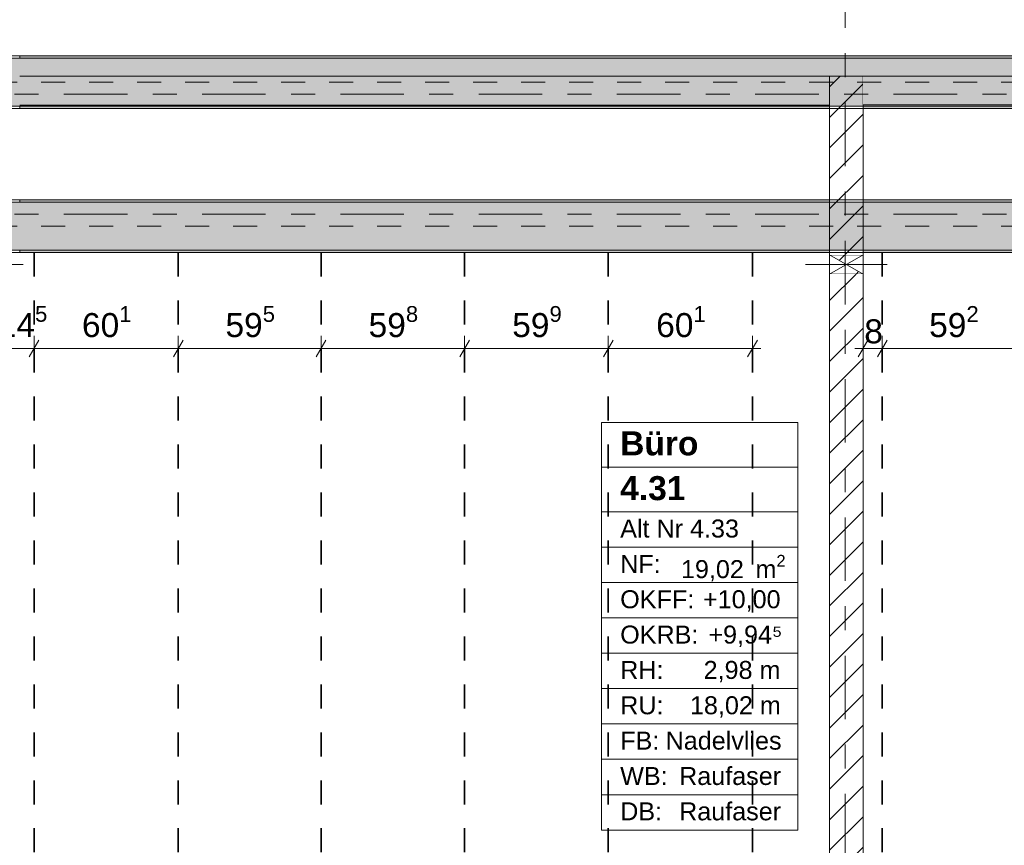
# Model space of a CAD drawing. Header units: metres. Extents: x -3.6 to 84.5, y -11 to 16.8.
# Tile 185 of 229: x 54.7 to 58.8, y 2.7 to 6.2. Entities that reach past the tile are written whole.
import ezdxf

# ---------------------------------------------------------------- set-up
doc = ezdxf.new("R2010")
doc.units = ezdxf.units.M
doc.header["$MEASUREMENT"] = 0
for name, pattern in [('Achse', [0.2, 0.1, -0.05, 0, -0.05]), ('Strichlinie doppelt', [0.546806, 0.264583, -0.105833, 0.070556, -0.105833]), ('Wipeout_Contour', [1, 0, -1])]:
    doc.linetypes.add(name, pattern=pattern)
for name, color, linetype in [('155 - Bemaßung_ Beschriftung.Ausbau - Deckenelemente', 7, 'Continuous'), ('401 - Zone.Raum_ Raumbegrenzung_ Whg.', 7, 'Continuous'), ('451 - Universal.Achsen Raster', 7, 'Continuous'), ('605 - Struktur.Wand Innen', 7, 'Continuous'), ('608 - Struktur.Träger', 7, 'Continuous'), ('Abbruch_605 - Struktur.Wand Innen', 7, 'Continuous'), ('Neubau_605 - Struktur.Wand Innen', 7, 'Continuous')]:
    doc.layers.add(name, color=color, linetype=linetype)
doc.styles.add('ERSTELLTER_STIL_1', font='txt')
doc.styles.add('ERSTELLTER_STIL_2', font='txt')
doc.linetypes.add('Abbruch 1', pattern='A,0,[1,2022.0244.A_L5A-PL04.10_iA_Deckenelemente 3.OG1.Shx,S=0.001984,R=0,X=0,Y=0],-0.25,0', length=0.25)
doc.dimstyles.new('ERSTELLTER_STIL__1', dxfattribs={"dimtxt": 0.1, "dimasz": 0.0532, "dimexe": 0.18, "dimexo": 0.0625, "dimgap": 0, "dimtad": 1, "dimtih": 1, "dimtoh": 1, "dimzin": 0, "dimdsep": 46, "dimtxsty": 'ERSTELLTER_STIL_2', "dimblk": 'ARROWHEAD_2', "dimblk1": 'ARROWHEAD_2', "dimblk2": 'ARROWHEAD_2', "dimcen": 0.09, "dimse1": 1, "dimse2": 1, "dimclrd": 7, "dimclre": 7, "dimclrt": 7, "dimazin": 0, "dimtfac": 1, "dimtdec": 4, "dimtmove": 0, "dimatfit": 3, "dimfxl": 1, "dimtolj": 1, "dimtzin": 0, "dimarcsym": 0})
doc.dimstyles.new('ERSTELLTER_STIL__2', dxfattribs={"dimtxt": 0.1, "dimasz": 0.0532, "dimexe": 0.18, "dimexo": 0.0625, "dimgap": 0, "dimtad": 1, "dimtih": 1, "dimtoh": 1, "dimzin": 0, "dimdsep": 46, "dimtxsty": 'ERSTELLTER_STIL_2', "dimblk": 'ARROWHEAD_2', "dimblk1": 'ARROWHEAD_2', "dimblk2": 'ARROWHEAD_2', "dimcen": 0.09, "dimse1": 1, "dimse2": 1, "dimclrd": 7, "dimclre": 7, "dimclrt": 7, "dimazin": 0, "dimtfac": 1, "dimtdec": 4, "dimtmove": 2, "dimatfit": 3, "dimfxl": 1, "dimtolj": 1, "dimtzin": 0, "dimarcsym": 0})
pattern_1 = [(45, (0, 0), (-0.06363961, 0.06363961), [])]
pattern_2 = [(45, (0, 0), (-0.08485281, 0.08485281), []), (45, (-0.04243, 0.04243), (-0.08485281, 0.08485281), [0.09, -0.03])]
pattern_3 = [(45, (0, 0), (-0.01767767, 0.01767767), [0, -0.025])]

# ---------------------------------------------------------------- blocks, each defined once
blk = doc.blocks.new('*D287')
at = {"layer": '155 - Bemaßung_ Beschriftung.Ausbau - Deckenelemente', "color": 7, "linetype": 'Continuous', "lineweight": 5}
for p, q in [((54.605, 4.7375), (54.605, 4.8425)), ((54.75, 4.7375), (54.75, 4.8425)), ((54.6252, 4.825), (54.5848, 4.755)), ((54.7702, 4.825), (54.7298, 4.755)), ((54.5707, 4.79), (54.605, 4.79)), ((54.605, 4.79), (54.75, 4.79))]:
    blk.add_line(p, q, dxfattribs=at)
at = {"layer": '155 - Bemaßung_ Beschriftung.Ausbau - Deckenelemente', "color": 7, "lineweight": 5, "insert": (54.5986, 4.8089), "char_height": 0.1, "attachment_point": 7, "style": 'ERSTELLTER_STIL_2'}
blk.add_mtext('\\A1;{\\pql;\\fArial|b0|i0|c0|p38;14\\fArial|b0|i0|c0|p38;\\A1{\\H.66x;\\S5^  ;}}', dxfattribs=at)
blk = doc.blocks.new('ARROWHEAD_2')
at = {"color": 0, "linetype": 'Continuous', "lineweight": 0}
for p, q in [((0, 0), (-1, 0)), ((-0.378, -0.655), (0.378, 0.655))]:
    blk.add_line(p, q, dxfattribs=at)
blk = doc.blocks.new('*D288')
at = {"layer": '155 - Bemaßung_ Beschriftung.Ausbau - Deckenelemente', "color": 7, "linetype": 'Continuous', "lineweight": 5}
for p, q in [((54.75, 4.7375), (54.75, 4.8425)), ((55.351, 4.7375), (55.351, 4.8425)), ((54.7702, 4.825), (54.7298, 4.755)), ((55.3712, 4.825), (55.3308, 4.755)), ((54.75, 4.79), (55.351, 4.79))]:
    blk.add_line(p, q, dxfattribs=at)
at = {"layer": '155 - Bemaßung_ Beschriftung.Ausbau - Deckenelemente', "color": 7, "lineweight": 5, "insert": (54.9495, 4.8083), "char_height": 0.1, "attachment_point": 7, "style": 'ERSTELLTER_STIL_2'}
blk.add_mtext('\\A1;{\\pql;\\fArial|b0|i0|c0|p38;60\\fArial|b0|i0|c0|p38;\\A1{\\H.66x;\\S1^  ;}}', dxfattribs=at)
blk = doc.blocks.new('*D289')
at = {"layer": '155 - Bemaßung_ Beschriftung.Ausbau - Deckenelemente', "color": 7, "linetype": 'Continuous', "lineweight": 5}
for p, q in [((55.351, 4.7375), (55.351, 4.8425)), ((55.946, 4.7375), (55.946, 4.8425)), ((55.3712, 4.825), (55.3308, 4.755)), ((55.9662, 4.825), (55.9258, 4.755)), ((55.351, 4.79), (55.946, 4.79))]:
    blk.add_line(p, q, dxfattribs=at)
at = {"layer": '155 - Bemaßung_ Beschriftung.Ausbau - Deckenelemente', "color": 7, "lineweight": 5, "insert": (55.5475, 4.8083), "char_height": 0.1, "attachment_point": 7, "style": 'ERSTELLTER_STIL_2'}
blk.add_mtext('\\A1;{\\pql;\\fArial|b0|i0|c0|p38;59\\fArial|b0|i0|c0|p38;\\A1{\\H.66x;\\S5^  ;}}', dxfattribs=at)
blk = doc.blocks.new('*D290')
at = {"layer": '155 - Bemaßung_ Beschriftung.Ausbau - Deckenelemente', "color": 7, "linetype": 'Continuous', "lineweight": 5}
for p, q in [((55.946, 4.7375), (55.946, 4.8425)), ((56.544, 4.7375), (56.544, 4.8425)), ((55.9662, 4.825), (55.9258, 4.755)), ((56.5642, 4.825), (56.5238, 4.755)), ((55.946, 4.79), (56.544, 4.79))]:
    blk.add_line(p, q, dxfattribs=at)
at = {"layer": '155 - Bemaßung_ Beschriftung.Ausbau - Deckenelemente', "color": 7, "lineweight": 5, "insert": (56.144, 4.8083), "char_height": 0.1, "attachment_point": 7, "style": 'ERSTELLTER_STIL_2'}
blk.add_mtext('\\A1;{\\pql;\\fArial|b0|i0|c0|p38;59\\fArial|b0|i0|c0|p38;\\A1{\\H.66x;\\S8^  ;}}', dxfattribs=at)
blk = doc.blocks.new('*D291')
at = {"layer": '155 - Bemaßung_ Beschriftung.Ausbau - Deckenelemente', "color": 7, "linetype": 'Continuous', "lineweight": 5}
for p, q in [((56.544, 4.7375), (56.544, 4.8425)), ((57.143, 4.7375), (57.143, 4.8425)), ((56.5642, 4.825), (56.5238, 4.755)), ((57.1632, 4.825), (57.1228, 4.755)), ((56.544, 4.79), (57.143, 4.79))]:
    blk.add_line(p, q, dxfattribs=at)
at = {"layer": '155 - Bemaßung_ Beschriftung.Ausbau - Deckenelemente', "color": 7, "lineweight": 5, "insert": (56.7425, 4.8083), "char_height": 0.1, "attachment_point": 7, "style": 'ERSTELLTER_STIL_2'}
blk.add_mtext('\\A1;{\\pql;\\fArial|b0|i0|c0|p38;59\\fArial|b0|i0|c0|p38;\\A1{\\H.66x;\\S9^  ;}}', dxfattribs=at)
blk = doc.blocks.new('*D292')
at = {"layer": '155 - Bemaßung_ Beschriftung.Ausbau - Deckenelemente', "color": 7, "linetype": 'Continuous', "lineweight": 5}
for p, q in [((57.143, 4.7375), (57.143, 4.8425)), ((57.744, 4.7375), (57.744, 4.8425)), ((57.1632, 4.825), (57.1228, 4.755)), ((57.7238, 4.755), (57.7642, 4.825)), ((57.143, 4.79), (57.744, 4.79)), ((57.744, 4.79), (57.7782, 4.79))]:
    blk.add_line(p, q, dxfattribs=at)
at = {"layer": '155 - Bemaßung_ Beschriftung.Ausbau - Deckenelemente', "color": 7, "lineweight": 5, "insert": (57.3425, 4.8083), "char_height": 0.1, "attachment_point": 7, "style": 'ERSTELLTER_STIL_2'}
blk.add_mtext('\\A1;{\\pql;\\fArial|b0|i0|c0|p38;60\\fArial|b0|i0|c0|p38;\\A1{\\H.66x;\\S1^  ;}}', dxfattribs=at)
blk = doc.blocks.new('*D293')
at = {"layer": '155 - Bemaßung_ Beschriftung.Ausbau - Deckenelemente', "color": 7, "linetype": 'Continuous', "lineweight": 5}
for p, q in [((58.205, 4.7375), (58.205, 4.8425)), ((58.285, 4.7375), (58.285, 4.8425)), ((58.2252, 4.825), (58.1848, 4.755)), ((58.3052, 4.825), (58.2648, 4.755)), ((58.1707, 4.79), (58.205, 4.79)), ((58.205, 4.79), (58.285, 4.79))]:
    blk.add_line(p, q, dxfattribs=at)
at = {"layer": '155 - Bemaßung_ Beschriftung.Ausbau - Deckenelemente', "color": 7, "lineweight": 5, "insert": (58.2098, 4.81), "char_height": 0.1, "attachment_point": 7, "style": 'ERSTELLTER_STIL_2'}
blk.add_mtext('\\A1;{\\pql;\\fArial|b0|i0|c0|p38;8}', dxfattribs=at)
blk = doc.blocks.new('*D294')
at = {"layer": '155 - Bemaßung_ Beschriftung.Ausbau - Deckenelemente', "color": 7, "linetype": 'Continuous', "lineweight": 5}
for p, q in [((58.285, 4.7375), (58.285, 4.8425)), ((58.877, 4.7375), (58.877, 4.8425)), ((58.3052, 4.825), (58.2648, 4.755)), ((58.8972, 4.825), (58.8568, 4.755)), ((58.285, 4.79), (58.877, 4.79))]:
    blk.add_line(p, q, dxfattribs=at)
at = {"layer": '155 - Bemaßung_ Beschriftung.Ausbau - Deckenelemente', "color": 7, "lineweight": 5, "insert": (58.48, 4.8083), "char_height": 0.1, "attachment_point": 7, "style": 'ERSTELLTER_STIL_2'}
blk.add_mtext('\\A1;{\\pql;\\fArial|b0|i0|c0|p38;59\\fArial|b0|i0|c0|p38;\\A1{\\H.66x;\\S2^  ;}}', dxfattribs=at)

msp = doc.modelspace()

# ---------------------------------------------------------------- hatches: boundary and pattern name
at = {"layer": '608 - Struktur.Träger', "linetype": 'Continuous', "lineweight": 0, "true_color": 0x000000}
h = msp.add_hatch(dxfattribs=at)
h.set_pattern_fill('Gips_0001', color=18, style=0, pattern_type=2)
h.set_pattern_definition(pattern_3)
h.paths.add_polyline_path([(54.69, 6.01), (54.69, 6), (61.57, 6), (61.57, 6.01)])
at = {"layer": 'Abbruch_605 - Struktur.Wand Innen', "linetype": 'Continuous', "lineweight": 0, "true_color": 0x000000}
h = msp.add_hatch(dxfattribs=at)
h.set_pattern_fill('MW_Ziegel_0001', color=18, style=0, pattern_type=2)
h.set_pattern_definition(pattern_1)
h.paths.add_polyline_path([(58.205, 5.18), (58.065, 5.18), (58.135, 5.14)])
h = msp.add_hatch(dxfattribs=at)
h.set_pattern_fill('MW_Ziegel_0001', color=18, style=0, pattern_type=2)
h.set_pattern_definition(pattern_1)
h.paths.add_polyline_path([(58.065, 5.1), (58.205, 5.1), (58.135, 5.14)])

# ---------------------------------------------------------------- linework, layer by layer
at = {"layer": '155 - Bemaßung_ Beschriftung.Ausbau - Deckenelemente', "color": 7, "linetype": 'Achse', "lineweight": 35}
for p, q in [((54.75, 5.19), (54.75, 0.71)), ((55.351, 5.19), (55.351, 0.71)), ((55.946, 5.19), (55.946, 0.71)), ((56.544, 5.19), (56.544, 0.71)), ((57.143, 5.19), (57.143, 0.71)), ((57.744, 5.19), (57.744, 0.71)), ((58.285, 5.19), (58.285, 0.71))]:
    msp.add_line(p, q, dxfattribs=at)
at = {"layer": '401 - Zone.Raum_ Raumbegrenzung_ Whg.', "color": 7, "linetype": 'Continuous', "lineweight": 9}
for p, q in [((57.9329, 4.4821), (57.1141, 4.4821)), ((57.1141, 4.4821), (57.1141, 2.783)), ((57.1141, 4.4821), (57.9329, 4.4821)), ((57.1141, 4.2955), (57.1141, 4.4821)), ((57.9329, 2.783), (57.9329, 4.4821)), ((57.9329, 4.4821), (57.9329, 4.2955)), ((57.9329, 4.2955), (57.1141, 4.2955)), ((57.1141, 4.2955), (57.9329, 4.2955)), ((57.1141, 4.1089), (57.1141, 4.2955)), ((57.9329, 4.2955), (57.9329, 4.1089)), ((57.9329, 4.1089), (57.1141, 4.1089)), ((57.1141, 4.1089), (57.9329, 4.1089)), ((57.1141, 3.9615), (57.1141, 4.1089)), ((57.9329, 4.1089), (57.9329, 3.9615)), ((57.9329, 3.9615), (57.1141, 3.9615)), ((57.1141, 3.9615), (57.9329, 3.9615)), ((57.1141, 3.8142), (57.1141, 3.9615)), ((57.9329, 3.9615), (57.9329, 3.8142)), ((57.9329, 3.8142), (57.1141, 3.8142)), ((57.1141, 3.8142), (57.9329, 3.8142)), ((57.1141, 3.6669), (57.1141, 3.8142)), ((57.9329, 3.8142), (57.9329, 3.6669)), ((57.9329, 3.6669), (57.1141, 3.6669)), ((57.1141, 3.6669), (57.9329, 3.6669)), ((57.1141, 3.5196), (57.1141, 3.6669)), ((57.9329, 3.6669), (57.9329, 3.5196)), ((57.9329, 3.5196), (57.1141, 3.5196)), ((57.1141, 3.5196), (57.9329, 3.5196)), ((57.1141, 3.3723), (57.1141, 3.5196)), ((57.9329, 3.5196), (57.9329, 3.3723)), ((57.9329, 3.3723), (57.1141, 3.3723)), ((57.1141, 3.3723), (57.9329, 3.3723)), ((57.1141, 3.2249), (57.1141, 3.3723)), ((57.9329, 3.3723), (57.9329, 3.2249)), ((57.9329, 3.2249), (57.1141, 3.2249)), ((57.1141, 3.2249), (57.9329, 3.2249)), ((57.1141, 3.0776), (57.1141, 3.2249)), ((57.9329, 3.2249), (57.9329, 3.0776)), ((57.9329, 3.0776), (57.1141, 3.0776)), ((57.1141, 3.0776), (57.9329, 3.0776)), ((57.1141, 2.9303), (57.1141, 3.0776)), ((57.9329, 3.0776), (57.9329, 2.9303)), ((57.9329, 2.9303), (57.1141, 2.9303)), ((57.1141, 2.9303), (57.9329, 2.9303)), ((57.1141, 2.783), (57.1141, 2.9303)), ((57.9329, 2.9303), (57.9329, 2.783)), ((57.1141, 2.783), (57.9329, 2.783)), ((57.9329, 2.783), (57.1141, 2.783))]:
    msp.add_line(p, q, dxfattribs=at)
at = {"layer": '605 - Struktur.Wand Innen', "color": 7, "linetype": 'Continuous', "lineweight": 18}
msp.add_line((58.205, 5.8045), (58.205, 5.925), dxfattribs=at)
at = {"layer": '605 - Struktur.Wand Innen', "color": 7, "linetype": 'Continuous', "lineweight": 13, "flags": 128}
msp.add_lwpolyline([(58.205, 5.8045), (58.205, 5.805)], dxfattribs=at)
at = {"layer": '608 - Struktur.Träger', "color": 7, "linetype": 'Continuous', "lineweight": 13}
for p, q in [((0.38, 6.01), (61.88, 6.01)), ((54.69, 6), (54.37, 6)), ((61.57, 6), (54.69, 6)), ((54.69, 5.4), (54.37, 5.4))]:
    msp.add_line(p, q, dxfattribs=at)
at = {"layer": '608 - Struktur.Träger', "color": 7, "linetype": 'Continuous', "lineweight": 5}
for p, q in [((54.69, 6.01), (54.69, 6)), ((61.57, 6.01), (54.69, 6.01)), ((54.69, 5.41), (54.69, 5.4)), ((54.69, 5.2), (54.69, 5.19))]:
    msp.add_line(p, q, dxfattribs=at)
at = {"layer": 'Abbruch_605 - Struktur.Wand Innen', "color": 7, "linetype": 'Abbruch 1', "lineweight": 18}
for p, q in [((58.205, 5.18), (58.065, 5.18)), ((58.065, 5.1), (58.205, 5.1))]:
    msp.add_line(p, q, dxfattribs=at)
at = {"layer": 'Abbruch_605 - Struktur.Wand Innen', "color": 160, "linetype": 'Abbruch 1', "lineweight": 5, "true_color": 0x3232ff}
for p, q in [((54.365, 5.14), (54.705, 5.14)), ((54.365, 5.14), (54.705, 5.14)), ((57.965, 5.14), (58.305, 5.14)), ((57.965, 5.14), (58.305, 5.14))]:
    msp.add_line(p, q, dxfattribs=at)
at = {"layer": 'Abbruch_605 - Struktur.Wand Innen', "color": 7, "linetype": 'Abbruch 1', "lineweight": 18, "flags": 128}
for points in [[(58.065, 5.18), (58.065, 5.1)], [(58.205, 5.1), (58.205, 5.18)]]:
    msp.add_lwpolyline(points, dxfattribs=at)
at = {"layer": 'Neubau_605 - Struktur.Wand Innen', "color": 1, "linetype": 'Continuous', "lineweight": 9}
for p, q in [((58.065, 5.1), (58.205, 5.18)), ((58.065, 5.18), (58.205, 5.1))]:
    msp.add_line(p, q, dxfattribs=at)

# ---------------------------------------------------------------- texts
at = {"layer": '401 - Zone.Raum_ Raumbegrenzung_ Whg.', "color": 7, "lineweight": 9, "attachment_point": 1}
for s, insert, char_height, style in [('\\A1;{\\pqj;\\pt0;\\fArial|b1|i0|c0|p38;Büro}', (57.1926, 4.4445), 0.1, 'ERSTELLTER_STIL_1'), ('\\A1;{\\pqj;\\pt0;\\fArial|b1|i0|c0|p38;}', (57.8544, 4.4673), 0.1, 'ERSTELLTER_STIL_1'), ('\\A1;{\\pqj;\\pt0;\\fArial|b1|i0|c0|p38;}', (57.8544, 4.2807), 0.1, 'ERSTELLTER_STIL_1'), ('\\A1;{\\pql;\\pt0;\\fArial|b1|i0|c0|p38;4.31}', (57.1926, 4.2579), 0.1, 'ERSTELLTER_STIL_1'), ('\\A1;{\\pqj;\\pt0;\\fArial|b0|i0|c0|p38;Alt Nr 4.33}', (57.1926, 4.077), 0.075, 'ERSTELLTER_STIL_2'), ('\\A1;{\\pqj;\\pt0;\\fArial|b0|i0|c0|p38;}', (57.8544, 4.0941), 0.075, 'ERSTELLTER_STIL_2'), ('\\A1;{\\pqj;\\pt0;\\fArial|b0|i0|c0|p38;NF: }', (57.1926, 3.9297), 0.075, 'ERSTELLTER_STIL_2'), ('\\A1;{\\pql;\\pt0,0.05;\\fArial|b0|i0|c0|p38;19,02\\fArial|b0|i0|c0|p38;\\A1{\\H.66x;\\S^  ;}\\fArial|b0|i0|c0|p38; m\\fArial|b0|i0|c0|p38;\\A1{\\H.66x;\\S2^  ;}}', (57.4458, 3.9297), 0.075, 'ERSTELLTER_STIL_2'), ('\\A1;{\\pqj;\\pt0;\\fArial|b0|i0|c0|p38;OKFF: }', (57.1926, 3.7823), 0.075, 'ERSTELLTER_STIL_2'), ('\\A1;{\\pqj;\\pt0;\\fArial|b0|i0|c0|p38;+10,00}', (57.5376, 3.7823), 0.075, 'ERSTELLTER_STIL_2'), ('\\A1;{\\pqj;\\pt0;\\fArial|b0|i0|c0|p38;OKRB: }', (57.1926, 3.635), 0.075, 'ERSTELLTER_STIL_2'), ('\\A1;{\\pqj;\\pt0;\\fArial|b0|i0|c0|p38;+9,94⁵}', (57.5602, 3.635), 0.075, 'ERSTELLTER_STIL_2'), ('\\A1;{\\pqj;\\pt0;\\fArial|b0|i0|c0|p38;2,98 m}', (57.5403, 3.4877), 0.075, 'ERSTELLTER_STIL_2'), ('\\A1;{\\pqj;\\pt0;\\fArial|b0|i0|c0|p38;RH: }', (57.1926, 3.4877), 0.075, 'ERSTELLTER_STIL_2'), ('\\A1;{\\pqj;\\pt0;\\fArial|b0|i0|c0|p38;RU: }', (57.1926, 3.3404), 0.075, 'ERSTELLTER_STIL_2'), ('\\A1;{\\pqj;\\pt0;\\fArial|b0|i0|c0|p38;18,02 m}', (57.4834, 3.3404), 0.075, 'ERSTELLTER_STIL_2'), ('\\A1;{\\pqj;\\pt0;\\fArial|b0|i0|c0|p38;FB: }', (57.1926, 3.1931), 0.075, 'ERSTELLTER_STIL_2'), ('\\A1;{\\pqj;\\pt0;\\fArial|b0|i0|c0|p38;Nadelvlies}', (57.3819, 3.1931), 0.075, 'ERSTELLTER_STIL_2'), ('\\A1;{\\pqj;\\pt0;\\fArial|b0|i0|c0|p38;WB: }', (57.1926, 3.0457), 0.075, 'ERSTELLTER_STIL_2'), ('\\A1;{\\pqj;\\pt0;\\fArial|b0|i0|c0|p38;Raufaser}', (57.4381, 3.0457), 0.075, 'ERSTELLTER_STIL_2'), ('\\A1;{\\pqj;\\pt0;\\fArial|b0|i0|c0|p38;DB: }', (57.1926, 2.8984), 0.075, 'ERSTELLTER_STIL_2'), ('\\A1;{\\pqj;\\pt0;\\fArial|b0|i0|c0|p38;Raufaser}', (57.4381, 2.8984), 0.075, 'ERSTELLTER_STIL_2')]:
    msp.add_mtext(s, dxfattribs=dict(at, insert=insert, char_height=char_height, style=style))

# ---------------------------------------------------------------- dimensions: what is measured, and where the dimension line sits
at = {"layer": '155 - Bemaßung_ Beschriftung.Ausbau - Deckenelemente', "color": 7, "linetype": 'Continuous', "lineweight": 5}
for base, p1, p2, dimstyle, picture, middle in [((54.74997, 4.78998), (54.60498, 2.94998), (54.74997, 5.18998), 'ERSTELLTER_STIL__2', '*D287', (54.8099, 4.85998)), ((55.351, 4.79), (54.75, 5.19), (55.351, 5.19), 'ERSTELLTER_STIL__1', '*D288', (55.1608, 4.86)), ((55.945975, 4.7899822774), (55.350975, 5.1899822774), (55.945975, 5.1899822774), 'ERSTELLTER_STIL__1', '*D289', (55.7588412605, 4.8599822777)), ((56.544, 4.79), (55.946, 5.19), (56.544, 5.19), 'ERSTELLTER_STIL__1', '*D290', (56.3553, 4.86)), ((57.143, 4.79), (56.544, 5.19), (57.143, 5.19), 'ERSTELLTER_STIL__1', '*D291', (56.9538, 4.86)), ((57.744, 4.79), (57.143, 5.19), (57.744, 5.19), 'ERSTELLTER_STIL__1', '*D292', (57.5538, 4.86)), ((58.877, 4.79), (58.285, 5.19), (58.877, 5.19), 'ERSTELLTER_STIL__1', '*D294', (58.6913, 4.86))]:
    dim = msp.add_linear_dim(base=base, p1=p1, p2=p2, dimstyle=dimstyle, dxfattribs=at)
    dim.commit()
    dim.dimension.update_dxf_attribs({"geometry": picture, "text_midpoint": middle, "dimtype": 160})

# ---------------------------------------------------------------- wipeouts: each hides what was drawn before it
at = {"color": 254, "linetype": 'Wipeout_Contour', "lineweight": 0, "ltscale": 226.730504}
msp.add_wipeout([(54.69, 5.8045), (58.065, 5.8045), (58.065, 5.925), (54.69, 5.925)], dxfattribs=at).dxf.layer = '605 - Struktur.Wand Innen'

# ---------------------------------------------------------------- next in the draw order: linework, layer by layer
at = {"layer": '605 - Struktur.Wand Innen', "color": 7, "linetype": 'Continuous', "lineweight": 18}
msp.add_line((58.065, 5.925), (58.065, 5.8045), dxfattribs=at)
at = {"layer": '605 - Struktur.Wand Innen', "color": 7, "linetype": 'Continuous', "lineweight": 13, "flags": 128}
for points in [[(58.205, 5.925), (54.69, 5.925)], [(54.69, 5.8045), (58.065, 5.8045)]]:
    msp.add_lwpolyline(points, dxfattribs=at)
at = {"layer": '608 - Struktur.Träger', "color": 7, "linetype": 'Continuous', "lineweight": 5}
msp.add_line((54.69, 5.8), (54.69, 5.79), dxfattribs=at)

# ---------------------------------------------------------------- next in the draw order: wipeouts: each hides what was drawn before it
at = {"color": 254, "linetype": 'Wipeout_Contour', "lineweight": 0, "ltscale": 232.99959}
msp.add_wipeout([(58.065, 0.7), (58.205, 0.7), (58.205, 5.1), (58.065, 5.1)], dxfattribs=at).dxf.layer = '605 - Struktur.Wand Innen'

# ---------------------------------------------------------------- next in the draw order: hatches: boundary and pattern name
at = {"layer": '605 - Struktur.Wand Innen', "linetype": 'Continuous', "lineweight": 0, "true_color": 0x000000}
h = msp.add_hatch(dxfattribs=at)
h.set_pattern_fill('MW_Ziegel_0001', color=18, style=0, pattern_type=2)
h.set_pattern_definition(pattern_1)
h.paths.add_polyline_path([(58.065, 0.7), (58.205, 0.7), (58.205, 5.1), (58.065, 5.1)])

# ---------------------------------------------------------------- next in the draw order: linework, layer by layer
at = {"layer": '605 - Struktur.Wand Innen', "color": 7, "linetype": 'Continuous', "lineweight": 18, "flags": 128}
for points in [[(58.065, 5.1), (58.065, 0.7)], [(58.205, 0.7), (58.205, 5.1)]]:
    msp.add_lwpolyline(points, dxfattribs=at)

# ---------------------------------------------------------------- next in the draw order: wipeouts: each hides what was drawn before it
at = {"color": 254, "linetype": 'Wipeout_Contour', "lineweight": 0, "ltscale": 233.728433}
msp.add_wipeout([(58.065, 5.925), (58.065, 5.8045), (58.205, 5.8045), (58.205, 5.925)], dxfattribs=at).dxf.layer = '605 - Struktur.Wand Innen'

# ---------------------------------------------------------------- next in the draw order: hatches: boundary and pattern name
at = {"layer": '605 - Struktur.Wand Innen', "linetype": 'Continuous', "lineweight": 0, "true_color": 0x000000}
h = msp.add_hatch(dxfattribs=at)
h.set_pattern_fill('MW_Ziegel_0001', color=18, style=0, pattern_type=2)
h.set_pattern_definition(pattern_1)
h.paths.add_polyline_path([(58.065, 5.925), (58.065, 5.8045), (58.205, 5.8045), (58.205, 5.925)])

# ---------------------------------------------------------------- next in the draw order: linework, layer by layer
at = {"layer": '605 - Struktur.Wand Innen', "color": 7, "linetype": 'Continuous', "lineweight": 13}
msp.add_line((58.205, 5.925), (58.065, 5.925), dxfattribs=at)

# ---------------------------------------------------------------- next in the draw order: wipeouts: each hides what was drawn before it
at = {"color": 254, "linetype": 'Wipeout_Contour', "lineweight": 0, "ltscale": 233.585991}
msp.add_wipeout([(58.065, 5.8045), (58.065, 5.18), (58.205, 5.18), (58.205, 5.8045)], dxfattribs=at).dxf.layer = '605 - Struktur.Wand Innen'

# ---------------------------------------------------------------- next in the draw order: hatches: boundary and pattern name
at = {"layer": '605 - Struktur.Wand Innen', "linetype": 'Continuous', "lineweight": 0, "true_color": 0x000000}
h = msp.add_hatch(dxfattribs=at)
h.set_pattern_fill('MW_Ziegel_0001', color=18, style=0, pattern_type=2)
h.set_pattern_definition(pattern_1)
h.paths.add_polyline_path([(58.065, 5.8045), (58.065, 5.18), (58.205, 5.18), (58.205, 5.8045)])
at = {"layer": '608 - Struktur.Träger', "linetype": 'Continuous', "lineweight": 0, "true_color": 0x000000}
h = msp.add_hatch(dxfattribs=at)
h.set_pattern_fill('Gips_0001', color=18, style=0, pattern_type=2)
h.set_pattern_definition(pattern_3)
h.paths.add_polyline_path([(54.69, 5.79), (58.065, 5.79), (58.065, 5.8), (54.69, 5.8)])
h = msp.add_hatch(dxfattribs=at)
h.set_pattern_fill('Beton__Stahlbeton_0001', color=18, style=0, pattern_type=2)
h.set_pattern_definition(pattern_2)
h.paths.add_polyline_path([(0.69, 5.4), (0.38, 5.4), (0.38, 5.2), (0.69, 5.2), (4.025, 5.2), (4.21, 5.2), (7.57, 5.2), (7.89, 5.2), (11.17, 5.2), (11.49, 5.2), (14.85, 5.2), (15.005, 5.2), (18.37, 5.2), (18.69, 5.2), (22.03, 5.2), (22.19, 5.2), (25.57, 5.2), (25.89, 5.2), (29.26, 5.2), (29.41, 5.2), (32.77, 5.2), (33.09, 5.2), (36.455, 5.2), (36.605, 5.2), (39.97, 5.2), (40.29, 5.2), (47.17, 5.2), (47.49, 5.2), (50.86, 5.2), (51.005, 5.2), (54.37, 5.2), (54.69, 5.2), (58.065, 5.2), (58.205, 5.2), (61.57, 5.2), (61.88, 5.2), (61.88, 5.4), (61.57, 5.4), (58.205, 5.4), (58.065, 5.4), (54.69, 5.4), (54.37, 5.4), (51.005, 5.4), (50.86, 5.4), (47.49, 5.4), (47.17, 5.4), (40.29, 5.4), (39.97, 5.4), (36.605, 5.4), (36.455, 5.4), (33.09, 5.4), (32.77, 5.4), (29.41, 5.4), (29.26, 5.4), (25.89, 5.4), (25.57, 5.4), (22.19, 5.4), (22.03, 5.4), (18.69, 5.4), (18.37, 5.4), (15.005, 5.4), (14.85, 5.4), (11.49, 5.4), (11.17, 5.4), (7.89, 5.4), (7.57, 5.4), (4.21, 5.4), (4.025, 5.4)])
h = msp.add_hatch(dxfattribs=at)
h.set_pattern_fill('Gips_0001', color=18, style=0, pattern_type=2)
h.set_pattern_definition(pattern_3)
h.paths.add_polyline_path([(58.065, 5.41), (54.69, 5.41), (54.69, 5.4), (58.065, 5.4)])
h = msp.add_hatch(dxfattribs=at)
h.set_pattern_fill('Gips_0001', color=18, style=0, pattern_type=2)
h.set_pattern_definition(pattern_3)
h.paths.add_polyline_path([(58.205, 5.41), (58.205, 5.4), (61.57, 5.4), (61.57, 5.41)])
h = msp.add_hatch(dxfattribs=at)
h.set_pattern_fill('Gips_0001', color=18, style=0, pattern_type=2)
h.set_pattern_definition(pattern_3)
h.paths.add_polyline_path([(54.69, 5.2), (54.69, 5.19), (58.065, 5.19), (58.065, 5.2)])
h = msp.add_hatch(dxfattribs=at)
h.set_pattern_fill('Gips_0001', color=18, style=0, pattern_type=2)
h.set_pattern_definition(pattern_3)
h.paths.add_polyline_path([(58.205, 5.2), (58.205, 5.19), (61.57, 5.19), (61.57, 5.2)])

# ---------------------------------------------------------------- next in the draw order: linework, layer by layer
at = {"layer": '451 - Universal.Achsen Raster', "color": 160, "linetype": 'Strichlinie doppelt', "lineweight": 9, "true_color": 0x3232ff}
for p, q in [((58.13, -10.585), (58.13, 16.355)), ((64.935, 5.35), (-3.175, 5.35))]:
    msp.add_line(p, q, dxfattribs=at)
at = {"layer": '605 - Struktur.Wand Innen', "color": 7, "linetype": 'Continuous', "lineweight": 18}
for p, q in [((58.065, 5.925), (58.065, 5.8045)), ((58.205, 5.8045), (58.205, 5.925))]:
    msp.add_line(p, q, dxfattribs=at)
at = {"layer": '605 - Struktur.Wand Innen', "color": 7, "linetype": 'Continuous', "lineweight": 18, "flags": 128}
for points in [[(58.065, 5.8045), (58.065, 5.18)], [(58.205, 5.18), (58.205, 5.8045)]]:
    msp.add_lwpolyline(points, dxfattribs=at)
at = {"layer": '608 - Struktur.Träger', "color": 7, "linetype": 'Continuous', "lineweight": 5}
for p, q in [((58.065, 5.79), (54.69, 5.79)), ((58.065, 5.8), (58.065, 5.79)), ((58.065, 5.41), (54.69, 5.41)), ((58.065, 5.41), (58.065, 5.4)), ((58.205, 5.41), (58.205, 5.4)), ((61.57, 5.41), (58.205, 5.41)), ((58.065, 5.19), (54.69, 5.19)), ((58.065, 5.2), (58.065, 5.19)), ((58.205, 5.2), (58.205, 5.19)), ((61.57, 5.19), (58.205, 5.19))]:
    msp.add_line(p, q, dxfattribs=at)
at = {"layer": '608 - Struktur.Träger', "color": 7, "linetype": 'Continuous', "lineweight": 13}
for p, q in [((0.38, 5.41), (61.88, 5.41)), ((58.065, 5.4), (54.69, 5.4)), ((58.205, 5.4), (58.065, 5.4)), ((61.57, 5.4), (58.205, 5.4)), ((0.38, 5.19), (61.88, 5.19))]:
    msp.add_line(p, q, dxfattribs=at)
at = {"layer": '608 - Struktur.Träger', "color": 7, "linetype": 'Achse', "lineweight": 9}
msp.add_line((0.38, 5.3), (61.88, 5.3), dxfattribs=at)
at = {"layer": '608 - Struktur.Träger', "color": 7, "linetype": 'Continuous', "lineweight": 13, "flags": 128}
msp.add_lwpolyline([(61.88, 5.2), (61.57, 5.2), (58.205, 5.2), (58.065, 5.2), (54.69, 5.2), (54.37, 5.2), (51.005, 5.2), (50.86, 5.2), (47.49, 5.2), (47.17, 5.2)], dxfattribs=at)

# ---------------------------------------------------------------- next in the draw order: dimensions: what is measured, and where the dimension line sits
at = {"layer": '155 - Bemaßung_ Beschriftung.Ausbau - Deckenelemente', "color": 7, "linetype": 'Continuous', "lineweight": 5}
dim = msp.add_linear_dim(base=(58.285, 4.79), p1=(58.205, 3.2522), p2=(58.285, 5.19), dimstyle='ERSTELLTER_STIL__2', dxfattribs=at)
dim.commit()
dim.dimension.update_dxf_attribs({"geometry": '*D293', "text_midpoint": (58.2479, 4.86), "dimtype": 160})

# ---------------------------------------------------------------- next in the draw order: wipeouts: each hides what was drawn before it
at = {"color": 254, "linetype": 'Wipeout_Contour', "lineweight": 0, "ltscale": 240.699655}
msp.add_wipeout([(58.205, 5.925), (58.205, 5.805), (61.57, 5.805), (61.57, 5.925)], dxfattribs=at).dxf.layer = '605 - Struktur.Wand Innen'

# ---------------------------------------------------------------- next in the draw order: hatches: boundary and pattern name
at = {"layer": '608 - Struktur.Träger', "linetype": 'Continuous', "lineweight": 0, "true_color": 0x000000}
h = msp.add_hatch(dxfattribs=at)
h.set_pattern_fill('Beton__Stahlbeton_0001', color=18, style=0, pattern_type=2)
h.set_pattern_definition(pattern_2)
h.paths.add_polyline_path([(0.69, 6), (0.38, 6), (0.38, 5.8), (0.69, 5.8), (4.025, 5.8), (4.21, 5.8), (7.57, 5.8), (7.89, 5.8), (11.17, 5.8), (11.49, 5.8), (14.85, 5.8), (15.005, 5.8), (18.37, 5.8), (18.69, 5.8), (22.03, 5.8), (22.19, 5.8), (25.57, 5.8), (25.89, 5.8), (32.77, 5.8), (33.09, 5.8), (36.455, 5.8), (36.605, 5.8), (39.97, 5.8), (40.29, 5.8), (47.17, 5.8), (47.49, 5.8), (50.86, 5.8), (51.005, 5.8), (54.37, 5.8), (54.69, 5.8), (58.065, 5.8), (58.205, 5.8), (61.57, 5.8), (61.88, 5.8), (61.88, 6), (61.57, 6), (54.69, 6), (54.37, 6), (51, 6), (50.935, 6), (47.49, 6), (47.17, 6), (40.29, 6), (39.97, 6), (33.09, 6), (32.77, 6), (25.89, 6), (25.57, 6), (18.69, 6), (18.37, 6), (14.9575, 6), (14.8925, 6), (11.49, 6), (11.17, 6), (7.89, 6), (7.57, 6)])
h = msp.add_hatch(dxfattribs=at)
h.set_pattern_fill('Gips_0001', color=18, style=0, pattern_type=2)
h.set_pattern_definition(pattern_3)
h.paths.add_polyline_path([(58.205, 5.8), (58.205, 5.79), (61.57, 5.79), (61.57, 5.8)])

# ---------------------------------------------------------------- next in the draw order: linework, layer by layer
at = {"layer": '451 - Universal.Achsen Raster', "color": 160, "linetype": 'Strichlinie doppelt', "lineweight": 9, "true_color": 0x3232ff}
msp.add_line((64.935, 5.85), (-3.175, 5.85), dxfattribs=at)
at = {"layer": '605 - Struktur.Wand Innen', "color": 7, "linetype": 'Continuous', "lineweight": 13, "flags": 128}
for points in [[(61.57, 5.925), (58.205, 5.925)], [(58.205, 5.805), (61.57, 5.805)]]:
    msp.add_lwpolyline(points, dxfattribs=at)
at = {"layer": '608 - Struktur.Träger', "color": 7, "linetype": 'Achse', "lineweight": 9}
msp.add_line((0.38, 5.9), (61.88, 5.9), dxfattribs=at)
at = {"layer": '608 - Struktur.Träger', "color": 7, "linetype": 'Continuous', "lineweight": 13}
msp.add_line((0.38, 5.79), (61.88, 5.79), dxfattribs=at)
at = {"layer": '608 - Struktur.Träger', "color": 7, "linetype": 'Continuous', "lineweight": 5}
for p in [(58.205, 5.8), (61.57, 5.79)]:
    msp.add_line(p, (58.205, 5.79), dxfattribs=at)
at = {"layer": '608 - Struktur.Träger', "color": 7, "linetype": 'Continuous', "lineweight": 13, "flags": 128}
msp.add_lwpolyline([(61.88, 5.8), (61.57, 5.8), (58.205, 5.8), (58.065, 5.8), (54.69, 5.8), (54.37, 5.8), (51.005, 5.8), (50.86, 5.8), (47.49, 5.8), (47.17, 5.8)], dxfattribs=at)

doc.saveas('drawing.dxf')
